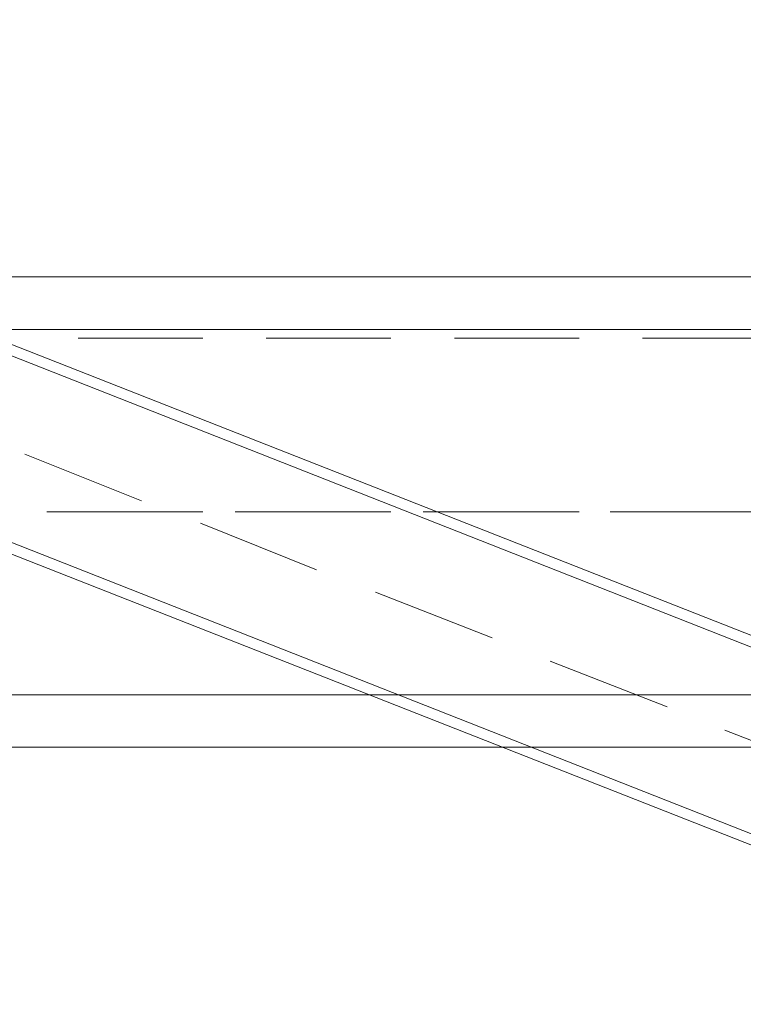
# Model space of a CAD drawing. Header units: millimetres. Extents: x 204754 to 499005, y -178579 to -103222.
# Tile 37 of 178: x 219974 to 220390, y -125636 to -125070. Entities that reach past the tile are written whole.
import ezdxf

# ---------------------------------------------------------------- set-up
doc = ezdxf.new("R2010")
doc.units = ezdxf.units.MM
doc.header["$MEASUREMENT"] = 0
doc.layers.get('0').update_dxf_attribs({"color": 252, "lineweight": 5})
doc.layers.add('Nowe_820-G Rysunki Obrazki_Nr_pióra__161', color=252, linetype='Continuous', lineweight=5)

# ---------------------------------------------------------------- blocks, each defined once
blk = doc.blocks.new('podkład 20251118')
at = {"layer": 'Nowe_820-G Rysunki Obrazki_Nr_pióra__161', "color": 252, "linetype": 'Continuous', "lineweight": 5}
for p, q in [((220667.6, -125531.58), (219495.33, -125070.48)), ((219493.41, -125076.23), (220665.04, -125537.34)), ((219456.96, -125168.97), (220628.59, -125630.07)), ((219454.4, -125174.72), (220626.67, -125635.83)), ((219503, -125218.21), (220513.47, -125218.21)), ((219482.54, -125248.27), (220604.28, -125248.27)), ((220007.6, -125253.39), (220079.23, -125253.39)), ((220115.68, -125253.39), (220187.31, -125253.39)), ((220223.76, -125253.39), (220295.39, -125253.39)), ((220331.84, -125253.39), (220403.47, -125253.39)), ((219976.9, -125319.9), (220044.05, -125346.76)), ((219989.69, -125353.15), (220061.32, -125353.15)), ((220007.6, -125353.15), (220079.23, -125353.15)), ((220097.77, -125353.15), (220169.4, -125353.15)), ((220115.68, -125353.15), (220187.31, -125353.15)), ((220205.85, -125353.15), (220277.48, -125353.15)), ((220223.76, -125353.15), (220295.39, -125353.15)), ((220313.3, -125353.15), (220385.56, -125353.15)), ((220331.84, -125353.15), (220403.47, -125353.15)), ((220077.95, -125359.55), (220144.46, -125386.41)), ((220178.35, -125399.2), (220245.5, -125425.42)), ((220278.76, -125438.85), (220345.91, -125465.07)), ((219482.54, -125458.04), (220604.28, -125458.04)), ((220379.17, -125478.5), (220446.32, -125504.72)), ((219503, -125488.1), (220583.82, -125488.1))]:
    blk.add_line(p, q, dxfattribs=at)

msp = doc.modelspace()

# ---------------------------------------------------------------- block references
msp.add_blockref('podkład 20251118', (0, 0))

doc.saveas('drawing.dxf')
